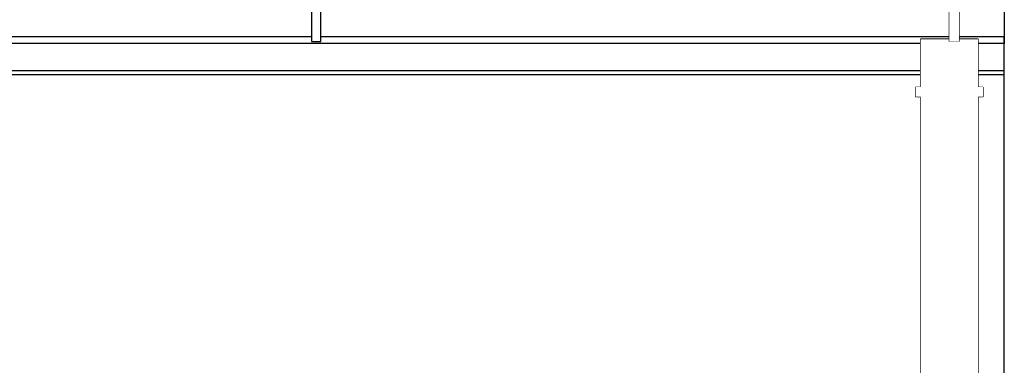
# Model space of a CAD drawing. Header units: millimetres. Extents: x 59331 to 112314, y -16110 to 34390.
# Tile 37 of 198: x 70534 to 70739, y -2230 to -2158. Entities that reach past the tile are written whole.
import ezdxf

# ---------------------------------------------------------------- set-up
doc = ezdxf.new("R2010")
doc.units = ezdxf.units.MM
doc.set_wipeout_variables(frame=1)
for name, color, linetype in [('_HSA_WIDOKOWE', 1, 'Continuous'), ('_HSA_WIDOKOWE_CIENKIE', 8, 'Continuous'), ('_HSA_ŚCIANY_KONSTRUKCYJNE', 3, 'Continuous')]:
    doc.layers.add(name, color=color, linetype=linetype)

# ---------------------------------------------------------------- blocks, each defined once
blk = doc.blocks.new('A$Ce845d793')
at = {"transparency": 33554687}
h = blk.add_hatch(dxfattribs=at)
h.set_pattern_fill('ANSI31', color=256, scale=9, angle=45)
h.set_pattern_definition([(90, (-65927.325, 19154.596), (-28.575, 0), [])])
h.paths.add_polyline_path([(11, -3), (4802, -3), (4802, -128), (11, -128)])
for points in [[(8, 0), (4805, 0), (4805, -131), (8, -131)], [(11, -3), (4802, -3), (4802, -128), (11, -128)]]:
    blk.add_lwpolyline(points, close=True)
blk = doc.blocks.new('*U75')
for points in [[(-6, 0), (6, 0), (6, -273.88), (-6, -273.88)], [(-7, -12), (7, -12), (7, -10), (-7, -10)]]:
    blk.add_lwpolyline(points, close=True)
blk.add_wipeout([(-6, 0), (6, 0), (6, -273.88), (-6, -273.88)])
blk.add_wipeout([(-7, -10), (7, -10), (7, -12), (-7, -12)])
blk = doc.blocks.new('*U345')
blk.add_wipeout([(0, 8.5), (0, 0), (10234, 0), (10234, 8.5)])
for p, q in [((10234, 8.5), (10234, 0)), ((10234, 0), (0, 0))]:
    blk.add_line(p, q)
blk.add_lwpolyline([(10224.53, -1), (10222.53, -1), (10222.53, 8.5), (10224.53, 8.5)], close=True)
for points in [[(10089.47, -1), (10091.47, -1), (10091.47, 8.5), (10089.47, 8.5)], [(10224.53, -1), (10222.53, -1), (10222.53, 8.5), (10224.53, 8.5)]]:
    blk.add_wipeout(points)
blk.add_lwpolyline([(10089.47, -1), (10091.47, -1), (10091.47, 8.5), (10089.47, 8.5)], close=True)

msp = doc.modelspace()

# ---------------------------------------------------------------- linework, layer by layer
at = {"layer": '_HSA_WIDOKOWE_CIENKIE'}
for p, q in [((70739.33, -2168.4), (60505.33, -2168.4)), ((70739.33, -2169.25), (60505.33, -2169.25))]:
    msp.add_line(p, q, dxfattribs=at)
at = {"layer": '_HSA_ŚCIANY_KONSTRUKCYJNE', "ltscale": 10}
msp.add_line((70739.33, -2549.69), (70739.33, -1929.46), dxfattribs=at)

# ---------------------------------------------------------------- block references
at = {"layer": '_HSA_WIDOKOWE_CIENKIE'}
msp.add_blockref('A$Ce845d793', (65934.33, -2031.69), dxfattribs=at)

# ---------------------------------------------------------------- next in the draw order: block references
at = {"layer": '_HSA_WIDOKOWE', "xscale": -1}
msp.add_blockref('*U75', (70727.85, -2161.81), dxfattribs=at)

# ---------------------------------------------------------------- next in the draw order: block references
at = {"layer": '_HSA_WIDOKOWE'}
msp.add_blockref('*U345', (60505.33, -2161.31), dxfattribs=at)

doc.saveas('drawing.dxf')
